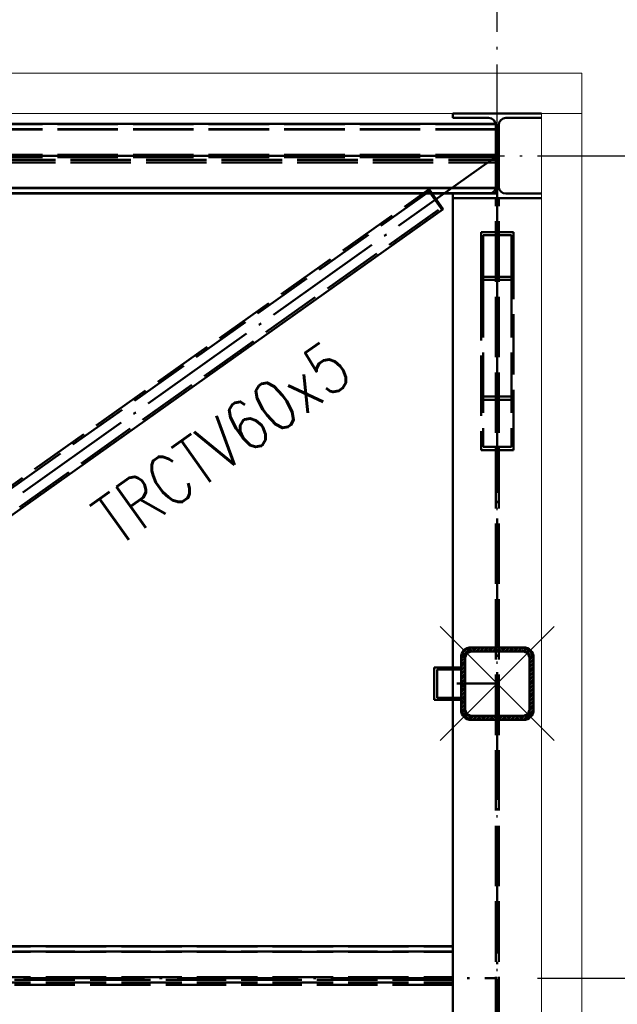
# Paper-space layout 'Layout1' of a CAD drawing. Extents: x -2 to 1033, y -36 to 596.
# Tile 92 of 126: x 565 to 594, y 473 to 522. Entities that reach past the tile are written whole.
import ezdxf

# ---------------------------------------------------------------- set-up
doc = ezdxf.new("R2010")
doc.units = 0
for name, pattern in [('ACAD_ISO02W100', [15, 12, -3]), ('ACAD_ISO04W100', [30.5, 24, -3, 0.5, -3]), ('HP_01_CER_B', [8, 5, -1, 1, -1])]:
    doc.linetypes.add(name, pattern=pattern)
doc.layers.get('0').update_dxf_attribs({"linetype": 'CONTINUOUS'})
doc.layers.get('DEFPOINTS').update_dxf_attribs({"color": 132, "linetype": 'CONTINUOUS'})
for name, color, linetype, lineweight in [('SS_KOTY', 3, 'CONTINUOUS', 25), ('SS_OSY_025', 7, 'HP_01_CER_B', 25), ('SS_PODKLADY_PANELY', 9, 'CONTINUOUS', 13), ('SS_POPIS_PROFILU', 13, 'CONTINUOUS', 25), ('SS_SLOUPY KRAJNÍ', 143, 'CONTINUOUS', 50), ('SS_SLOUPY PLOŠINA', 177, 'CONTINUOUS', 50), ('SS_SRAFY', 8, 'CONTINUOUS', 18), ('SS_VAZNICE', 123, 'CONTINUOUS', 50), ('SS_ZTUŽENÍ STĚNY', 203, 'CONTINUOUS', 50), ('SS_ZTUŽENÍ STŘECHA', 211, 'CONTINUOUS', 50)]:
    doc.layers.add(name, color=color, linetype=linetype, lineweight=lineweight)
doc.styles.add('ROMANS', font='romans.shx', dxfattribs={"width": 0.8})
doc.styles.add('romans.shx', font='romans.shx', dxfattribs={"height": 5})
doc.dimstyles.new('A-1_(2.5)_50AS', dxfattribs={"dimtxt": 2.5, "dimasz": 2, "dimexe": 1, "dimexo": 2, "dimgap": 0, "dimtad": 0, "dimdec": 1, "dimlfac": 50, "dimrnd": 1, "dimtxsty": 'ROMANS', "dimblk1": 'OBLIQUE', "dimblk2": 'OBLIQUE', "dimsah": 1, "dimcen": 2, "dimclrd": 256, "dimclre": 256, "dimclrt": 256, "dimadec": 1, "dimazin": 2, "dimtfac": 0.714286, "dimtdec": 1, "dimtmove": 0, "dimatfit": 3, "dimldrblk": 'OPEN', "dimfxl": 1, "dimtvp": 1.142857, "dimtfill": 1, "dimtolj": 1, "dimlwd": -1, "dimlwe": -1, "dimarcsym": 0})

# ---------------------------------------------------------------- blocks, each defined once
blk = doc.blocks.new('_Oblique')
at = {"color": 0, "linetype": 'ByBlock', "lineweight": -2}
blk.add_line((-0.5, -0.5), (0.5, 0.5), dxfattribs=at)
blk = doc.blocks.new('*D60')
at = {"layer": 'DEFPOINTS', "color": 0, "transparency": 16777216}
for p in [(588.529, 514.938), (588.529, 474.118), (605.682, 474.118)]:
    blk.add_point(p, dxfattribs=at)
at = {"layer": 'SS_KOTY', "transparency": 16777216}
for p, q in [((590.529, 514.938), (606.682, 514.938)), ((605.682, 514.938), (605.682, 474.118)), ((590.529, 474.118), (606.682, 474.118))]:
    blk.add_line(p, q, dxfattribs=at)
at = {"layer": 'SS_KOTY', "transparency": 16777216, "xscale": 2, "yscale": 2, "zscale": 2}
for p, rotation in [((605.682, 514.938), 90), ((605.682, 474.118), 270)]:
    blk.add_blockref('_Oblique', p, dxfattribs=dict(at, rotation=rotation))
at = {"layer": 'SS_KOTY', "transparency": 16777216, "insert": (602.825, 494.528), "char_height": 2.5, "attachment_point": 5, "rotation": 90, "style": 'ROMANS', "bg_fill": 3, "box_fill_scale": 1.1, "bg_fill_color": 256, "bg_fill_true_color": 13158600, "bg_fill_transparency": 0}
blk.add_mtext('\\A1;2041', dxfattribs=at)
blk = doc.blocks.new('_OPEN')
at = {"color": 0, "linetype": 'ByBlock'}
for p, q in [((-1, 0.167), (0, 0)), ((0, 0), (-1, -0.167)), ((0, 0), (-1, 0))]:
    blk.add_line(p, q, dxfattribs=at)
blk = doc.blocks.new('*D61')
at = {"layer": 'DEFPOINTS', "color": 0, "transparency": 16777216}
for p in [(588.529, 474.118), (588.529, 433.299), (605.682, 433.299)]:
    blk.add_point(p, dxfattribs=at)
at = {"layer": 'SS_KOTY', "transparency": 16777216}
for p, q in [((590.529, 474.118), (606.682, 474.118)), ((605.682, 474.118), (605.682, 433.299)), ((590.529, 433.299), (606.682, 433.299))]:
    blk.add_line(p, q, dxfattribs=at)
at = {"layer": 'SS_KOTY', "transparency": 16777216, "xscale": 2, "yscale": 2, "zscale": 2}
for p, rotation in [((605.682, 474.118), 90), ((605.682, 433.299), 270)]:
    blk.add_blockref('_Oblique', p, dxfattribs=dict(at, rotation=rotation))
at = {"layer": 'SS_KOTY', "transparency": 16777216, "insert": (602.825, 453.708), "char_height": 2.5, "attachment_point": 5, "rotation": 90, "style": 'ROMANS', "bg_fill": 3, "box_fill_scale": 1.1, "bg_fill_color": 256, "bg_fill_true_color": 13158600, "bg_fill_transparency": 0}
blk.add_mtext('\\A1;2041', dxfattribs=at)
blk = doc.blocks.new('*D65')
at = {"layer": 'DEFPOINTS', "color": 0, "transparency": 16777216}
for p in [(588.529, 514.938), (611.682, 514.938), (588.529, 344.938)]:
    blk.add_point(p, dxfattribs=at)
at = {"layer": 'SS_KOTY', "transparency": 16777216}
for p, q in [((590.529, 514.938), (612.682, 514.938)), ((611.682, 344.938), (611.682, 514.938)), ((590.529, 344.938), (612.682, 344.938))]:
    blk.add_line(p, q, dxfattribs=at)
at = {"layer": 'SS_KOTY', "transparency": 16777216, "xscale": 2, "yscale": 2, "zscale": 2}
for p, rotation in [((611.682, 514.938), 90), ((611.682, 344.938), 270)]:
    blk.add_blockref('_Oblique', p, dxfattribs=dict(at, rotation=rotation))
at = {"layer": 'SS_KOTY', "transparency": 16777216, "insert": (608.825, 429.938), "char_height": 2.5, "attachment_point": 5, "rotation": 90, "style": 'ROMANS', "bg_fill": 3, "box_fill_scale": 1.1, "bg_fill_color": 256, "bg_fill_true_color": 13158600, "bg_fill_transparency": 0}
blk.add_mtext('\\A1;8500', dxfattribs=at)
blk = doc.blocks.new('0KRIZ(Z)')
at = {"color": 0, "linetype": 'ByBlock', "ltscale": 0.5}
for p, q in [((0, -0.5), (0, 0.5)), ((-0.5, 0), (0.5, 0)), ((0, 0), (0, 0, 1))]:
    blk.add_line(p, q, dxfattribs=at)

psp = doc.layouts.get("Layout1")

# ---------------------------------------------------------------- linework, layer by layer
at = {"layer": 'SS_PODKLADY_PANELY', "color": 9, "linetype": 'Continuous', "ltscale": 0.25}
for p, q in [((564.214, 519.0378), (592.7288, 519.0378)), ((592.7288, 519.0378), (592.7288, 517.0378)), ((586.3288, 517.0378), (564.214, 517.0378)), ((592.7288, 517.0378), (590.7288, 517.0378))]:
    psp.add_line(p, q, dxfattribs=at)
at = {"layer": 'SS_SLOUPY KRAJNÍ', "color": 1, "linetype": 'Continuous', "ltscale": 0.25}
for p, q in [((590.7288, 517.0378), (586.3288, 517.0378)), ((586.3288, 516.8178), (586.3288, 517.0378)), ((588.0988, 516.8178), (586.3288, 516.8178)), ((590.7288, 516.8178), (588.9588, 516.8178)), ((586.3288, 513.0578), (588.0988, 513.0578)), ((586.3288, 512.8378), (586.3288, 513.0578)), ((586.3288, 489.5378), (586.3288, 512.8378)), ((586.3288, 429.9378), (586.3288, 487.9378))]:
    psp.add_line(p, q, dxfattribs=at)
at = {"layer": 'SS_SLOUPY KRAJNÍ', "color": 3, "linetype": 'ACAD_ISO02W100', "ltscale": 0.25}
psp.add_line((586.3288, 487.9378), (586.3288, 489.5378), dxfattribs=at)
at = {"layer": 'SS_SLOUPY KRAJNÍ', "color": 1, "linetype": 'Continuous', "ltscale": 0.25, "extrusion": (2.09292e-14, 5.05275e-14, -1)}
psp.add_arc((-588.0988, 516.4578), 0.36, 90, 180, dxfattribs=at)
at = {"layer": 'SS_SLOUPY KRAJNÍ', "color": 1, "linetype": 'Continuous', "ltscale": 0.25, "extrusion": (-5.05275e-14, 2.09292e-14, -1)}
psp.add_arc((-588.9588, 516.4578), 0.36, 0, 90, dxfattribs=at)
at = {"layer": 'SS_SLOUPY PLOŠINA', "color": 3, "linetype": 'ACAD_ISO02W100', "ltscale": 0.25}
for p, q in [((586.7288, 490.0378), (586.8753, 490.3914)), ((586.8753, 490.3914), (587.2288, 490.5378)), ((587.0167, 490.25), (586.9288, 490.0378)), ((587.2288, 490.3378), (587.0167, 490.25)), ((586.8753, 487.0843), (586.7288, 487.4378)), ((586.9288, 487.4378), (587.0167, 487.2257)), ((587.2288, 486.9378), (586.8753, 487.0843)), ((587.0167, 487.2257), (587.2288, 487.1378))]:
    psp.add_line(p, q, dxfattribs=at)
at = {"layer": 'SS_SLOUPY PLOŠINA', "color": 1, "linetype": 'Continuous', "ltscale": 0.25}
for p, q in [((586.7288, 490.0378), (586.7288, 489.5378)), ((586.9288, 487.4378), (586.9288, 490.0378)), ((586.7288, 489.4378), (586.7288, 488.0378)), ((586.7288, 487.9378), (586.7288, 487.4378))]:
    psp.add_line(p, q, dxfattribs=at)
for centre, start, end in [((587.2288, 490.0378), 90, 180), ((587.2288, 487.4378), 180, 270)]:
    psp.add_arc(centre, 0.5, start, end, dxfattribs=at)
at = {"layer": 'SS_SLOUPY PLOŠINA', "color": 1, "linetype": 'Continuous', "ltscale": 0.25, "extrusion": (-6.0633e-14, 2.5115e-14, -1)}
psp.add_arc((-587.2288, 490.0378), 0.3, 0, 90, dxfattribs=at)
at = {"layer": 'SS_SLOUPY PLOŠINA', "color": 1, "linetype": 'Continuous', "ltscale": 0.25, "extrusion": (1.81899e-13, 7.5345e-14, -1)}
psp.add_arc((-587.2288, 487.4378), 0.3, 270, 0, dxfattribs=at)
at = {"layer": 'SS_VAZNICE', "color": 3, "linetype": 'ACAD_ISO02W100', "ltscale": 0.25}
for p, q in [((588.4588, 516.5139), (473.6039, 516.5139)), ((588.4588, 516.2628), (473.6039, 516.2628)), ((588.4588, 516.2459), (473.6039, 516.2459)), ((588.4588, 516.5308), (588.4286, 516.5308)), ((588.4588, 516.4579), (588.4588, 516.5308)), ((584.8472, 513.06), (585.3023, 513.06)), ((584.8709, 513.0769), (585.2903, 513.0769)), ((476.1289, 475.6943), (586.3288, 475.6943)), ((586.3288, 475.4432), (476.1289, 475.4432)), ((476.1289, 475.4263), (586.3288, 475.4263)), ((476.1289, 474.1611), (586.3288, 474.1611)), ((586.3288, 474.0416), (476.1289, 474.0416)), ((476.1289, 473.91), (586.3288, 473.91)), ((586.3288, 473.7905), (476.1289, 473.7905))]:
    psp.add_line(p, q, dxfattribs=at)
at = {"layer": 'SS_VAZNICE', "color": 1, "linetype": 'Continuous', "ltscale": 0.25}
for p, q in [((588.4286, 516.5308), (564.214, 516.5308)), ((564.214, 513.0769), (584.8709, 513.0769)), ((564.214, 513.06), (584.8472, 513.06)), ((585.2903, 513.0769), (588.1448, 513.0769)), ((585.3023, 513.06), (588.1041, 513.06)), ((586.3288, 475.7112), (564.214, 475.7112))]:
    psp.add_line(p, q, dxfattribs=at)
at = {"layer": 'SS_ZTUŽENÍ STĚNY', "color": 3, "linetype": 'ACAD_ISO02W100', "ltscale": 0.25}
for p, q in [((587.7288, 511.1398), (587.7288, 508.7753)), ((587.8288, 510.992), (587.8288, 508.9231)), ((587.7288, 508.7753), (587.7288, 500.3266)), ((587.8288, 508.9231), (587.8288, 500.4928))]:
    psp.add_line(p, q, dxfattribs=at)
at = {"layer": 'SS_ZTUŽENÍ STĚNY', "color": 1, "linetype": 'Continuous', "ltscale": 0.25}
for p, q in [((586.7288, 489.5378), (585.3975, 489.5378)), ((585.3975, 489.5378), (585.3975, 487.9378)), ((585.5389, 489.4378), (586.7288, 489.4378)), ((585.5389, 489.4378), (585.5389, 488.0378)), ((586.7288, 489.5378), (586.7288, 489.4378)), ((585.3975, 487.9378), (586.7288, 487.9378)), ((586.7288, 488.0378), (585.5389, 488.0378)), ((586.7288, 488.0378), (586.7288, 487.9378))]:
    psp.add_line(p, q, dxfattribs=at)
at = {"layer": 'SS_ZTUŽENÍ STŘECHA', "color": 3, "linetype": 'ACAD_ISO02W100', "ltscale": 0.25}
for p, q in [((585.2032, 513.1901), (533.662, 476.6007)), ((541.1156, 482.0147), (585.1498, 513.2748)), ((585.0965, 513.237), (585.1498, 513.2748)), ((585.7912, 512.2585), (585.0965, 513.237)), ((585.2032, 513.1901), (585.1589, 513.1586)), ((585.7377, 512.3432), (585.1589, 513.1586)), ((585.7821, 512.3747), (585.2032, 513.1901)), ((534.2409, 475.7853), (585.7821, 512.3747)), ((585.7377, 512.3432), (585.7821, 512.3747)), ((585.8444, 512.2963), (585.7912, 512.2585))]:
    psp.add_line(p, q, dxfattribs=at)
at = {"layer": 'SS_ZTUŽENÍ STŘECHA', "color": 1, "linetype": 'Continuous', "ltscale": 0.25}
for p, q in [((585.8444, 512.2963), (585.1498, 513.2748)), ((564.214, 496.9407), (585.8444, 512.2963))]:
    psp.add_line(p, q, dxfattribs=at)

# ---------------------------------------------------------------- texts
at = {"layer": 'SS_POPIS_PROFILU', "color": 13, "style": 'romans.shx', "width": 0.8}
psp.add_text('TRCTV60x5', height=2.5, rotation=35.37118, dxfattribs=at).set_placement((569.6887, 495.4772))

# ---------------------------------------------------------------- dimensions: what is measured, and where the dimension line sits
at = {"layer": 'SS_KOTY'}
dim = psp.add_linear_dim(base=(605.6824, 474.1182), p1=(588.5288, 514.9378), p2=(588.5288, 474.1182), angle=90, dimstyle='A-1_(2.5)_50AS', override={"dimtmove": 1}, dxfattribs=at)
dim.commit()
dim.dimension.update_dxf_attribs({"geometry": '*D60', "text_midpoint": (602.8252, 494.528)})

# ---------------------------------------------------------------- next in the draw order: dimensions: what is measured, and where the dimension line sits
dim = psp.add_linear_dim(base=(605.6824, 433.2986), p1=(588.5288, 474.1182), p2=(588.5288, 433.2986), angle=90, dimstyle='A-1_(2.5)_50AS', override={"dimtmove": 1}, dxfattribs=at)
dim.commit()
dim.dimension.update_dxf_attribs({"geometry": '*D61', "text_midpoint": (602.8252, 453.7084)})

# ---------------------------------------------------------------- next in the draw order: dimensions: what is measured, and where the dimension line sits
dim = psp.add_linear_dim(base=(611.6824, 514.9378), p1=(588.5288, 344.9378), p2=(588.5288, 514.9378), angle=90, dimstyle='A-1_(2.5)_50AS', override={"dimtmove": 1}, dxfattribs=at)
dim.commit()
dim.dimension.update_dxf_attribs({"geometry": '*D65', "text_midpoint": (608.8252, 429.9378)})

# ---------------------------------------------------------------- next in the draw order: hatches: boundary and pattern name
at = {"layer": 'SS_SRAFY'}
h = psp.add_hatch(dxfattribs=at)
h.set_pattern_fill('ANSI31', color=5, scale=0.02, style=0)
h.set_pattern_definition([(45, (358.52885, 344.93782), (-0.04490128, 0.04490128), [])])
h.paths.add_polyline_path([(587.2288, 490.5378, 0.4142136), (586.7288, 490.0378), (586.7288, 487.4378, 0.4142136), (587.2288, 486.9378), (589.8288, 486.9378, 0.4142136), (590.3288, 487.4378), (590.3288, 490.0378, 0.4142136), (589.8288, 490.5378)], flags=0)
h.paths.add_polyline_path([(587.2288, 490.3378), (589.8288, 490.3378, -0.4142136), (590.1288, 490.0378), (590.1288, 487.4378, -0.4142136), (589.8288, 487.1378), (587.2288, 487.1378, -0.4142136), (586.9288, 487.4378), (586.9288, 490.0378, -0.4142136)], flags=0)

# ---------------------------------------------------------------- next in the draw order: linework, layer by layer
at = {"layer": 'SS_OSY_025', "linetype": 'ACAD_ISO04W100', "ltscale": 0.25}
for p, q in [((588.5288, 330.4655), (588.5288, 530.5986)), ((346.5181, 514.9378), (606.5483, 514.9378))]:
    psp.add_line(p, q, dxfattribs=at)
at = {"layer": 'SS_PODKLADY_PANELY', "color": 9, "linetype": 'Continuous', "ltscale": 0.25}
for p, q in [((590.7288, 443.1909), (590.7288, 517.0378)), ((592.7288, 517.0378), (592.7288, 443.1909))]:
    psp.add_line(p, q, dxfattribs=at)
at = {"layer": 'SS_SLOUPY KRAJNÍ', "color": 1, "linetype": 'Continuous', "ltscale": 0.25}
for p, q in [((588.4588, 514.9378), (588.4588, 516.4578)), ((588.5988, 513.4178), (588.5988, 516.4578)), ((590.7288, 512.8378), (586.3288, 512.8378)), ((588.9588, 513.0578), (590.7288, 513.0578))]:
    psp.add_line(p, q, dxfattribs=at)
at = {"layer": 'SS_SLOUPY KRAJNÍ', "color": 7, "linetype": 'ACAD_ISO04W100', "ltscale": 0.25}
for p in [(588.5288, 514.9378), (588.5288, 429.9378)]:
    psp.add_line(p, (588.5288, 514.9378), dxfattribs=at)
at = {"layer": 'SS_SLOUPY KRAJNÍ', "color": 3, "linetype": 'ACAD_ISO02W100', "ltscale": 0.25}
for p, q in [((588.4588, 429.9378), (588.4588, 512.8378)), ((588.5988, 429.9378), (588.5988, 512.8378))]:
    psp.add_line(p, q, dxfattribs=at)
at = {"layer": 'SS_SLOUPY KRAJNÍ', "color": 1, "linetype": 'Continuous', "ltscale": 0.25, "extrusion": (2.09292e-14, -5.05275e-14, -1)}
psp.add_arc((-588.0988, 513.4178), 0.36, 225, 270, dxfattribs=at)
at = {"layer": 'SS_SLOUPY KRAJNÍ', "color": 3, "linetype": 'ACAD_ISO02W100', "ltscale": 0.25, "extrusion": (2.09292e-14, -5.05275e-14, -1)}
psp.add_arc((-588.0988, 513.4178), 0.36, 180.00772, 225, dxfattribs=at)
at = {"layer": 'SS_SLOUPY KRAJNÍ', "color": 1, "linetype": 'Continuous', "ltscale": 0.25, "extrusion": (-5.05275e-14, -2.09292e-14, -1)}
psp.add_arc((-588.9588, 513.4178), 0.36, 270, 0, dxfattribs=at)
at = {"layer": 'SS_SLOUPY PLOŠINA', "color": 1, "linetype": 'Continuous', "ltscale": 0.25}
for p, q in [((589.8288, 490.5378), (587.2288, 490.5378)), ((587.2288, 490.3378), (589.8288, 490.3378)), ((590.1288, 490.0378), (590.1288, 487.4378)), ((590.3288, 487.4378), (590.3288, 490.0378)), ((589.8288, 487.1378), (587.2288, 487.1378)), ((587.2288, 486.9378), (589.8288, 486.9378))]:
    psp.add_line(p, q, dxfattribs=at)
at = {"layer": 'SS_SLOUPY PLOŠINA', "color": 3, "linetype": 'ACAD_ISO02W100', "ltscale": 0.25}
for p, q in [((589.8288, 490.5378), (590.1824, 490.3914)), ((590.041, 490.25), (589.8288, 490.3378)), ((590.1288, 490.0378), (590.041, 490.25)), ((590.1824, 490.3914), (590.3288, 490.0378)), ((590.041, 487.2257), (590.1288, 487.4378)), ((590.3288, 487.4378), (590.1824, 487.0843)), ((589.8288, 487.1378), (590.041, 487.2257)), ((590.1824, 487.0843), (589.8288, 486.9378))]:
    psp.add_line(p, q, dxfattribs=at)
at = {"layer": 'SS_SLOUPY PLOŠINA', "color": 7, "linetype": 'ACAD_ISO04W100', "ltscale": 0.25}
psp.add_line((588.5288, 488.7378), (588.5288, 488.7378), dxfattribs=at)
at = {"layer": 'SS_SLOUPY PLOŠINA', "color": 1, "linetype": 'Continuous', "ltscale": 0.25}
for centre, start, end in [((589.8288, 490.0378), 0, 90), ((589.8288, 487.4378), 270, 0)]:
    psp.add_arc(centre, 0.5, start, end, dxfattribs=at)
at = {"layer": 'SS_SLOUPY PLOŠINA', "color": 1, "linetype": 'Continuous', "ltscale": 0.25, "extrusion": (2.5115e-14, 6.0633e-14, -1)}
psp.add_arc((-589.8288, 490.0378), 0.3, 90, 180, dxfattribs=at)
at = {"layer": 'SS_SLOUPY PLOŠINA', "color": 1, "linetype": 'Continuous', "ltscale": 0.25, "extrusion": (-7.5345e-14, 1.81899e-13, -1)}
psp.add_arc((-589.8288, 487.4378), 0.3, 180, 270, dxfattribs=at)
at = {"layer": 'SS_VAZNICE', "color": 7, "linetype": 'ACAD_ISO04W100', "ltscale": 0.25}
for p, q in [((473.5288, 514.9378), (588.5288, 514.9378)), ((473.5288, 474.1182), (588.5288, 474.1182))]:
    psp.add_line(p, q, dxfattribs=at)
at = {"layer": 'SS_VAZNICE', "color": 3, "linetype": 'ACAD_ISO02W100', "ltscale": 0.25}
for p, q in [((588.4588, 514.9807), (473.6039, 514.9807)), ((588.4588, 514.8612), (473.6039, 514.8612)), ((473.6039, 514.7296), (588.4588, 514.7296)), ((473.6039, 514.6101), (588.4588, 514.6101)), ((588.4216, 513.328), (588.4588, 513.328)), ((588.4588, 513.0769), (588.4588, 513.328)), ((588.1041, 513.06), (588.4588, 513.06)), ((588.1448, 513.0769), (588.4588, 513.0769)), ((588.4588, 513.06), (588.4588, 513.0769))]:
    psp.add_line(p, q, dxfattribs=at)
at = {"layer": 'SS_VAZNICE', "color": 1, "linetype": 'Continuous', "ltscale": 0.25}
for p, q in [((588.4588, 513.3449), (588.4588, 514.9378)), ((564.214, 513.3449), (588.4588, 513.3449)), ((564.214, 513.328), (588.4216, 513.328)), ((588.4588, 513.328), (588.4588, 513.3449))]:
    psp.add_line(p, q, dxfattribs=at)
at = {"layer": 'SS_ZTUŽENÍ STĚNY', "color": 7, "linetype": 'ACAD_ISO04W100', "ltscale": 0.25}
for p, q in [((588.5288, 514.9378), (588.5288, 501.6566)), ((586.5288, 488.7378), (588.5288, 488.7378))]:
    psp.add_line(p, q, dxfattribs=at)
at = {"layer": 'SS_ZTUŽENÍ STĚNY', "color": 3, "linetype": 'ACAD_ISO02W100', "ltscale": 0.25}
for p, q in [((589.3288, 511.1398), (587.7288, 511.1398)), ((589.2288, 510.992), (587.8288, 510.992)), ((589.2288, 510.992), (589.2288, 508.9231)), ((589.3288, 508.7753), (589.3288, 511.1398)), ((589.3288, 508.7753), (587.7288, 508.7753)), ((589.2288, 508.9231), (587.8288, 508.9231)), ((589.2288, 508.9231), (589.2288, 500.4928)), ((589.3288, 500.3266), (589.3288, 508.7753)), ((587.7288, 502.9866), (589.3288, 502.9866)), ((587.8288, 502.8203), (589.2288, 502.8203)), ((587.8288, 500.4928), (589.2288, 500.4928)), ((587.7288, 500.3266), (589.3288, 500.3266))]:
    psp.add_line(p, q, dxfattribs=at)
at = {"layer": 'SS_ZTUŽENÍ STŘECHA', "color": 7, "linetype": 'ACAD_ISO04W100', "ltscale": 0.25}
psp.add_line((588.5288, 514.9378), (531.0288, 474.1182), dxfattribs=at)

# ---------------------------------------------------------------- next in the draw order: block references
at = {"layer": 'SS_OSY_025', "xscale": 8, "yscale": 8, "zscale": 8, "rotation": 45}
psp.add_blockref('0KRIZ(Z)', (588.5288, 488.7378), dxfattribs=at)

doc.saveas('drawing.dxf')
